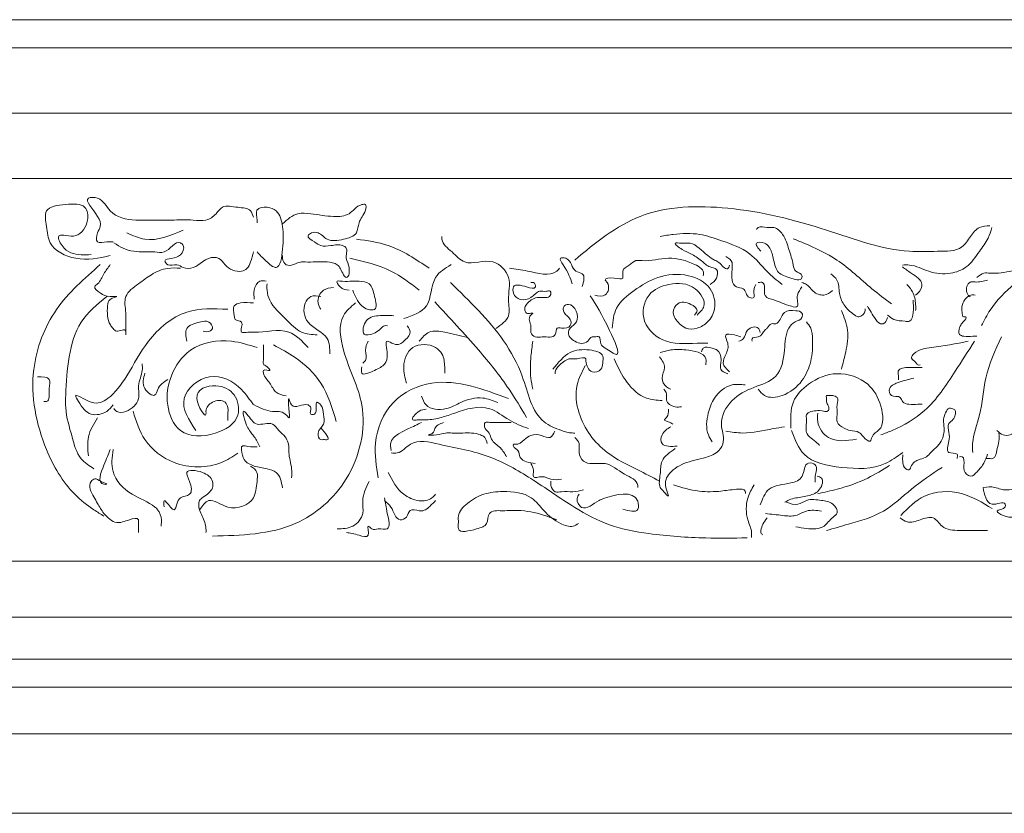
# Model space of a CAD drawing. Extents: x 0 to 286551, y -50 to 581131.
# Tile 187 of 207: x 273994 to 275049, y 560826 to 561675. Entities that reach past the tile are written whole.
import ezdxf

# ---------------------------------------------------------------- set-up
doc = ezdxf.new("R2010")
doc.units = 0
doc.header["$MEASUREMENT"] = 0
doc.layers.add('0.15 GRIJS', color=252, linetype='CONTINUOUS', lineweight=15)

msp = doc.modelspace()

# ---------------------------------------------------------------- linework, layer by layer
at = {"layer": '0.15 GRIJS'}
for points in [[(276301.5, 561675.2), (272336.5, 561675.2)], [(276316.5, 561645.2), (272336.5, 561645.2)], [(276326.5, 561575.2), (272336.5, 561575.2)], [(276476.5, 561505.2), (272336.5, 561505.2)], [(276396.9, 561095.6), (272336.5, 561095.6)], [(276396.9, 561035.6), (272336.5, 561035.6)], [(276429.2, 560990.8), (272336.5, 560990.8)], [(276446.5, 560960.7), (272336.5, 560960.7)], [(276446.5, 560910.7), (272336.5, 560910.7)], [(276456.5, 560825.7), (272336.5, 560825.7)]]:
    msp.add_lwpolyline(points, dxfattribs=at)
for points, knots in [([(274091.5, 561422.7), (274079.4, 561420.1), (274056.9, 561415.2), (274025.2, 561430.7), (274023.8, 561452.9), (274019.2, 561475), (274043.6, 561477.3), (274065.5, 561479.4), (274069.4, 561457.7), (274057.9, 561442.5), (274045.7, 561443.7), (274033.4, 561445.9), (274041.7, 561426.3), (274056.3, 561423.3), (274067.4, 561423.6), (274071, 561423.7)], [0, 0, 0, 0, 37.185044, 69.136825, 87.117892, 103.695293, 125.288591, 145.98239, 159.944672, 180.816534, 191.547256, 198.376106, 209.494738, 232.18322, 242.913941, 242.913941, 242.913941, 242.913941]), ([(274244.7, 561463.7), (274243.9, 561466.2), (274241.8, 561473.7), (274227, 561473.7), (274212.3, 561477.9), (274204.4, 561466.2), (274194, 561459), (274176.8, 561461.6), (274157.9, 561460.4), (274137.2, 561461), (274115.4, 561459.9), (274090.9, 561465), (274083.3, 561485.2), (274059.9, 561485.5), (274077.8, 561467.7), (274082.4, 561454.8), (274077, 561447.1), (274075.4, 561434.4), (274087, 561437.8), (274092.3, 561437.5), (274094.4, 561437.3)], [0, 0, 0, 0, 7.426924, 21.630443, 38.214259, 47.869753, 60.587604, 74.245017, 97.657394, 118.143657, 135.70294, 164.706245, 184.016688, 193.771942, 215.578491, 226.697048, 234.123972, 243.875487, 253.630741, 260.459303, 260.459303, 260.459303, 260.459303]), ([(274248.6, 561426.6), (274251.5, 561423.5), (274257.2, 561417.6), (274273, 561403.7), (274276.6, 561433.9), (274277.3, 561450.6), (274272.3, 561470.6), (274259.7, 561475.4), (274245.5, 561473.5), (274248.7, 561463.2), (274248.6, 561458.8), (274248.6, 561457.8)], [0, 0, 0, 0, 13.793369, 26.511116, 47.174944, 71.553636, 89.482479, 99.988667, 111.111012, 121.837737, 124.763172, 124.763172, 124.763172, 124.763172]), ([(274275.9, 561456.8), (274281.1, 561461.4), (274289.8, 561469.2), (274310.1, 561467.3), (274327.3, 561463.9), (274348.7, 561465.1), (274355.2, 561476.8), (274366.2, 561478.2), (274364, 561466.7), (274356.8, 561460.3), (274356.6, 561444.1), (274340.3, 561439.8), (274324.4, 561436.8), (274315.9, 561447.7), (274307.8, 561448), (274300.1, 561443.1), (274310.4, 561437.4), (274317.1, 561432.1), (274328.5, 561433.3), (274337.7, 561435.4), (274345.7, 561430.5), (274344.1, 561424.6), (274343.9, 561417.7), (274347.6, 561412.2), (274346.9, 561406.4), (274347.6, 561402.7), (274344.3, 561397.5), (274339, 561405.4), (274336.5, 561414.2), (274318.9, 561416.9), (274306.7, 561415.4), (274292.1, 561416.4), (274281.1, 561408), (274275.6, 561418.2), (274275.8, 561421.7), (274275.9, 561422.7)], [0, 0, 0, 0, 19.750479, 33.407891, 57.970855, 74.810722, 91.592169, 95.494328, 101.345198, 116.610016, 127.728573, 142.99685, 160.556421, 172.462736, 179.291298, 184.168287, 193.823781, 201.687799, 212.41852, 225.100464, 229.977222, 236.803303, 240.703948, 250.884998, 254.785643, 257.711078, 262.587453, 266.725328, 279.441131, 290.563476, 313.975854, 317.878012, 334.718163, 342.580561, 345.505997, 345.505997, 345.505997, 345.505997]), ([(275033.3, 561454.7), (275029.3, 561454.5), (275020.7, 561454.1), (275012, 561443), (275002.1, 561426.8), (274975.1, 561427.7), (274927.1, 561425.2), (274852.6, 561454), (274759, 561477.3), (274657.8, 561475.2), (274610.9, 561436.3), (274588.7, 561417.9)], [0, 0, 0, 0, 11.542918, 24.779048, 39.501429, 65.995542, 96.08537, 187.875314, 296.082834, 390.097909, 474.469119, 474.469119, 474.469119, 474.469119]), ([(274109.1, 561447.1), (274115.5, 561444.2), (274135.2, 561435.3), (274155.7, 561444.1), (274169.5, 561450)], [0, 0, 0, 0, 20.670153, 62.786571, 62.786571, 62.786571, 62.786571]), ([(274810.7, 561391.9), (274805.1, 561396.3), (274792.8, 561406.4), (274775.8, 561428.3), (274748.5, 561437.7), (274721.5, 561447.2), (274698.8, 561446.2), (274684.9, 561444.1), (274680.3, 561443.3)], [0, 0, 0, 0, 21.320193, 47.792728, 80.995352, 105.334344, 133.41826, 147.602672, 147.602672, 147.602672, 147.602672]), ([(274787.9, 561427.3), (274784.9, 561430.8), (274779.3, 561437.5), (274792.1, 561437.1), (274798.4, 561430.5), (274801.7, 561419.6), (274804.1, 561404.3), (274816.5, 561399.6), (274832, 561394.5), (274832.3, 561403.7), (274824, 561404.5), (274822.3, 561416.4), (274817.9, 561429.2), (274813.7, 561444.1), (274803.6, 561454), (274794.1, 561451.8), (274786.6, 561454.7), (274783.9, 561451.4), (274783.2, 561450.7)], [0, 0, 0, 0, 9.869615, 18.562187, 24.725838, 37.635508, 52.431838, 66.199015, 80.240973, 82.246208, 90.407222, 97.606632, 114.9598, 132.339304, 144.242585, 151.597883, 160.959092, 163.795264, 163.795264, 163.795264, 163.795264]), ([(275035.3, 561452.7), (275034.2, 561448.8), (275031.4, 561439.4), (275020.7, 561426.2), (275010.4, 561409.6), (274989.5, 561402), (274967.9, 561404.2), (274952, 561413.2), (274942.2, 561412.7), (274939.7, 561412.6)], [0, 0, 0, 0, 12.05017, 28.922028, 50.748424, 68.751949, 92.240849, 114.020242, 121.37554, 121.37554, 121.37554, 121.37554]), ([(274095.4, 561436.4), (274098.6, 561434.2), (274108.3, 561427.6), (274122, 561426.6), (274133.4, 561426.6), (274140.2, 561426.9), (274152.8, 561423.8), (274162.1, 561441.1), (274171.8, 561432), (274167, 561421.8), (274159, 561420), (274147.7, 561418.4), (274154.3, 561410.2), (274162.3, 561414.9), (274170.2, 561408.5), (274181, 561409), (274189.1, 561415.3), (274197.2, 561420.8), (274208.4, 561421.6), (274215.5, 561409.7), (274228.1, 561403.7), (274238.8, 561408.7), (274242.4, 561416.9), (274243.8, 561423), (274244.7, 561426.6)], [0, 0, 0, 0, 11.375309, 35.110682, 39.012841, 45.841403, 55.596657, 75.682238, 79.820113, 90.001267, 100.507455, 107.936544, 112.81292, 122.568173, 129.996998, 140.727719, 152.103028, 159.967295, 170.698017, 180.35317, 199.192859, 205.736321, 213.599031, 224.717588, 224.717588, 224.717588, 224.717588]), ([(274432.9, 561409.1), (274418.8, 561418.6), (274394.9, 561434.8), (274366.5, 561438.7), (274354.9, 561440.3)], [0, 0, 0, 0, 50.213655, 85.032385, 85.032385, 85.032385, 85.032385]), ([(274504.1, 561344.7), (274510.1, 561348.7), (274521, 561356.2), (274515.9, 561377.9), (274522.5, 561399.4), (274500.3, 561423), (274472.9, 561409.5), (274458.1, 561427), (274446.2, 561435.3), (274446.5, 561442.2), (274446.6, 561443.2)], [0, 0, 0, 0, 19.310581, 35.887982, 60.266673, 83.715195, 113.956422, 131.322578, 148.687041, 151.612476, 151.612476, 151.612476, 151.612476]), ([(274733.8, 561391.9), (274736.3, 561393.7), (274741.5, 561397.3), (274742.7, 561409.1), (274731.6, 561410.1), (274724.4, 561418), (274713.6, 561424.8), (274705, 561427.8), (274692.1, 561437.4), (274704.8, 561435.4), (274716.6, 561437.9), (274727.1, 561424.7), (274737.3, 561418.4), (274743.9, 561415.4), (274746.7, 561410.9), (274753, 561407), (274754, 561410.8), (274754.5, 561412.6)], [0, 0, 0, 0, 9.454476, 18.811981, 26.013381, 37.515899, 51.05363, 61.51921, 71.457826, 78.144486, 87.505984, 110.51102, 119.228414, 124.618628, 131.236795, 136.328982, 140.813127, 140.813127, 140.813127, 140.813127]), ([(274822.7, 561440.7), (274838.9, 561434.1), (274870.3, 561421.4), (274900.8, 561391.3), (274920.7, 561376.4), (274927.7, 561371.1)], [0, 0, 0, 0, 52.031617, 100.482415, 126.692969, 126.692969, 126.692969, 126.692969]), ([(275129.1, 561431.9), (275116.6, 561427.1), (275091.4, 561417.5), (275059.6, 561393.6), (275035.8, 561370.5), (275027.1, 561353.4), (275024.1, 561347.7)], [0, 0, 0, 0, 40.12262, 80.381898, 118.698008, 137.851645, 137.851645, 137.851645, 137.851645]), ([(274422.2, 561385.6), (274412.5, 561393.2), (274390.5, 561410.2), (274363.2, 561416.4), (274348.1, 561419.8)], [0, 0, 0, 0, 36.522353, 82.494809, 82.494809, 82.494809, 82.494809]), ([(274586.1, 561392.5), (274584, 561398.6), (274581.2, 561406.7), (274570.6, 561420.9), (274585.7, 561420.2), (274584.9, 561405.6), (274600.8, 561403.9), (274598.4, 561395.2), (274596.8, 561389.5)], [0, 0, 0, 0, 22.682931, 30.109676, 35.962771, 53.327233, 60.756058, 74.408023, 74.408023, 74.408023, 74.408023]), ([(274610.1, 561380.5), (274614.3, 561379.5), (274623.6, 561377.3), (274626.8, 561391.3), (274618.8, 561398.4), (274631.4, 561399.5), (274642.3, 561395.6), (274638.2, 561407.9), (274647.1, 561412), (274653.2, 561418.3), (274668.5, 561415.9), (274688.9, 561422.9), (274711.3, 561416.6), (274723.2, 561410.1), (274727.1, 561405.7), (274726.7, 561402.9), (274726.4, 561401.2)], [0, 0, 0, 0, 11.367409, 24.885043, 28.22756, 37.801128, 47.162337, 54.514607, 63.96922, 72.686509, 79.37317, 107.584054, 136.452131, 145.16942, 148.511936, 153.190689, 153.190689, 153.190689, 153.190689]), ([(274782.6, 561391.9), (274781.3, 561389), (274779.5, 561384.8), (274782, 561376.8), (274771.9, 561377.4), (274772.1, 561389), (274760.5, 561387.7), (274755.8, 561397.6), (274757.3, 561405), (274757.1, 561411.2), (274758, 561417.2), (274753.5, 561420), (274750.5, 561421.9)], [0, 0, 0, 0, 9.570338, 14.249091, 18.929551, 30.430609, 38.054346, 46.770316, 58.133056, 60.806768, 65.48552, 74.939996, 74.939996, 74.939996, 74.939996]), ([(274080.8, 561413), (274063.7, 561398.2), (274029.2, 561368.3), (274001.5, 561295.3), (274015.8, 561223), (274044.7, 561172.7), (274070, 561152.9), (274081.1, 561146), (274084.7, 561143.8)], [0, 0, 0, 0, 66.900827, 135.726046, 222.618891, 279.166652, 305.519743, 318.237594, 318.237594, 318.237594, 318.237594]), ([(274091.5, 561413), (274089, 561409.8), (274083.9, 561403.3), (274080.9, 561394.3), (274072.3, 561388.6), (274082.7, 561381.3), (274087.9, 561378.2), (274102.5, 561379.4), (274089.4, 561376.7), (274088.3, 561367.9), (274088.1, 561358.6), (274090.2, 561349.8), (274094.4, 561344.8), (274099, 561339.3), (274109.2, 561346.8), (274108, 561335.9), (274108.2, 561343.1), (274107.9, 561349.2), (274108.8, 561362.6), (274104.6, 561380.7), (274121.6, 561392.1), (274135.4, 561403.1), (274151.1, 561410.1), (274162, 561409.4), (274166.6, 561409.1)], [0, 0, 0, 0, 11.904676, 24.620325, 28.758403, 37.750293, 49.167906, 55.996756, 63.425845, 70.85277, 81.579301, 91.760454, 96.636985, 101.513973, 111.269227, 115.169677, 118.095112, 124.920998, 138.573159, 156.125769, 175.436213, 192.21766, 211.057279, 224.714691, 224.714691, 224.714691, 224.714691]), ([(274456.3, 561413), (274449.9, 561409.1), (274433.8, 561399.5), (274436.3, 561365.5), (274415.4, 561358.6), (274405.6, 561355.4)], [0, 0, 0, 0, 21.480203, 53.244827, 81.194017, 81.194017, 81.194017, 81.194017]), ([(274518.8, 561409.1), (274525.1, 561408.3), (274541.3, 561406.4), (274563.4, 561399.2), (274571.5, 561408), (274572.4, 561409.1)], [0, 0, 0, 0, 19.72861, 50.945306, 55.083384, 55.083384, 55.083384, 55.083384]), ([(274939.7, 561410.6), (274942.7, 561408.4), (274949.9, 561403), (274962.6, 561395.6), (274959, 561384.8), (274955.5, 561381.9), (274953.7, 561380.5)], [0, 0, 0, 0, 11.502518, 28.054304, 35.032984, 41.650947, 41.650947, 41.650947, 41.650947]), ([(275063.6, 561408.6), (275061.4, 561407.9), (275051.6, 561404.8), (275039.4, 561402.9), (275025.9, 561404.8), (275021.8, 561401.2), (275019.4, 561399.2)], [0, 0, 0, 0, 6.980859, 30.536239, 37.2229, 45.940188, 45.940188, 45.940188, 45.940188]), ([(274245.6, 561375.9), (274245.3, 561379), (274244.7, 561385.9), (274249.4, 561396.8), (274255.9, 561395.8), (274258.3, 561395.4)], [0, 0, 0, 0, 9.751321, 21.124717, 27.953279, 27.953279, 27.953279, 27.953279]), ([(274351, 561385.6), (274353.6, 561379.5), (274357.2, 561370.8), (274366.7, 561364.7), (274378.5, 561363.8), (274373.7, 561380.2), (274371.5, 561393.5), (274353.8, 561396.5), (274344.7, 561394.3), (274332.2, 561396.1), (274338.6, 561386.5), (274343.9, 561386), (274347.1, 561385.6)], [0, 0, 0, 0, 19.234739, 27.098854, 33.927704, 47.579864, 62.433761, 73.556105, 94.04208, 96.968771, 103.510805, 114.016994, 114.016994, 114.016994, 114.016994]), ([(274605.4, 561379.8), (274611.4, 561370.1), (274621, 561354.4), (274641.4, 561309.6), (274623.2, 561322.7), (274615.4, 561327.5), (274616.8, 561337.2), (274610.7, 561335.4), (274605.9, 561336.3), (274602, 561327.2), (274588.6, 561329), (274580.3, 561338.2), (274584.3, 561346.8), (274596.1, 561352), (274587.9, 561373.4), (274575.8, 561368.9), (274576.5, 561359.6), (274584.9, 561356.6), (274585.1, 561345.4), (274576.6, 561344.4), (274568.2, 561346.4), (274569.5, 561333.2), (274555.7, 561336.9), (274546.7, 561334.3), (274540.4, 561340.2), (274543.5, 561348.9), (274537.1, 561356.4), (274545, 561361.4), (274540.5, 561361), (274536.7, 561359.9), (274534.3, 561366.1), (274538.5, 561373), (274546.3, 561378.7), (274554.1, 561377.8), (274558.9, 561377.8), (274563.4, 561378.6), (274563.6, 561385.8), (274557.1, 561383.7), (274549.6, 561386.2), (274542.6, 561376.4), (274530.6, 561374), (274522.4, 561380.7), (274522.2, 561393.4), (274534.7, 561390), (274548.4, 561385.8), (274545.6, 561394.6), (274542.8, 561394), (274541.8, 561393.9)], [0, 0, 0, 0, 42.78684, 69.229596, 82.996773, 89.61494, 97.236122, 101.91687, 104.591419, 111.209586, 125.251256, 136.752314, 141.843112, 151.297588, 171.932986, 177.025174, 183.709161, 193.647479, 200.331467, 210.066965, 214.747714, 221.726394, 236.020598, 243.375895, 249.993859, 256.677846, 268.709063, 271.545372, 273.551284, 278.232032, 283.32283, 288.41345, 301.951181, 309.306479, 311.312678, 316.404601, 321.083354, 325.095177, 332.450475, 343.952993, 355.495911, 365.434527, 372.118515, 386.160473, 395.521682, 400.612301, 403.28685, 403.28685, 403.28685, 403.28685]), ([(274717, 561359.1), (274718.3, 561360.7), (274721.9, 561365.1), (274711.4, 561372.4), (274698.8, 561374.4), (274691.8, 561360.2), (274699.4, 561350.7), (274708.4, 561343.5), (274720.5, 561344.2), (274732.6, 561351.4), (274741.1, 561367.3), (274735.7, 561391.1), (274708.8, 561404.5), (274677.7, 561401.9), (274652.9, 561386.3), (274631.2, 561369.3), (274629.5, 561352.6), (274628.8, 561345.1)], [0, 0, 0, 0, 5.389411, 14.843684, 28.901544, 39.36462, 53.129125, 61.290139, 73.325897, 86.512772, 102.359613, 124.254517, 151.544263, 184.369944, 213.398262, 239.870863, 261.765705, 261.765705, 261.765705, 261.765705]), ([(274832, 561389.2), (274830.1, 561386.3), (274826.6, 561381.4), (274827, 561374.4), (274828.6, 561366.6), (274814.2, 561369.7), (274806.5, 561374.8), (274788.4, 561377.8), (274794.3, 561395.1), (274787, 561394.1), (274785.2, 561393.9)], [0, 0, 0, 0, 9.869752, 17.222216, 21.900968, 28.587629, 48.467383, 58.932792, 73.22159, 77.902338, 77.902338, 77.902338, 77.902338]), ([(274899.6, 561365.8), (274899.6, 561365.1), (274899.9, 561361.3), (274894.2, 561355.3), (274884.8, 561361.2), (274876.6, 561369), (274871, 561382.6), (274872, 561396.1), (274865.4, 561401.2), (274862.8, 561403.2)], [0, 0, 0, 0, 2.005235, 11.459711, 16.551822, 32.624399, 45.534069, 59.823057, 69.277533, 69.277533, 69.277533, 69.277533]), ([(275030.8, 561396.5), (275026.4, 561395.3), (275020.6, 561393.7), (275013, 561395.2), (275007.5, 561390.7), (275007.6, 561382.4), (275011.4, 561379.1), (275012.1, 561378.5)], [0, 0, 0, 0, 13.52282, 18.203569, 21.546349, 33.577566, 36.413738, 36.413738, 36.413738, 36.413738]), ([(274312.9, 561337.9), (274307.1, 561338.2), (274293.9, 561339.1), (274278.8, 561356.3), (274263.1, 561369.3), (274259, 561384.2), (274259.2, 561390.2), (274259.3, 561392.5)], [0, 0, 0, 0, 16.839867, 38.320292, 65.295814, 76.414446, 83.240527, 83.240527, 83.240527, 83.240527]), ([(274316.8, 561365.2), (274315.6, 561367.4), (274311.8, 561373.9), (274317.7, 561387.2), (274326.7, 561388.2), (274330.5, 561388.6)], [0, 0, 0, 0, 7.427038, 22.280821, 33.403444, 33.403444, 33.403444, 33.403444]), ([(274455.6, 561393.9), (274465.8, 561384), (274496.2, 561354.5), (274533.6, 561307.2), (274543.7, 561247.8), (274571.7, 561236.3), (274583, 561232.7), (274587.8, 561232.8), (274588.7, 561232.8)], [0, 0, 0, 0, 42.544837, 126.90349, 181.018918, 201.949906, 213.627197, 216.302034, 216.302034, 216.302034, 216.302034]), ([(274719.7, 561359.1), (274722.9, 561362), (274731.7, 561370.1), (274716.9, 561393.3), (274690.8, 561394.1), (274663.9, 561382.8), (274658.3, 561349), (274688.2, 561325.4), (274714.1, 561329.2), (274728.9, 561329), (274731.1, 561329)], [0, 0, 0, 0, 11.902392, 32.82824, 61.298974, 85.526207, 113.986659, 145.691321, 183.190099, 189.87676, 189.87676, 189.87676, 189.87676]), ([(274864.8, 561385.2), (274861.8, 561383.1), (274855.4, 561378.5), (274843.5, 561383.2), (274838.7, 561391.6), (274833.7, 561393.3), (274832, 561393.9)], [0, 0, 0, 0, 10.465322, 22.519444, 32.919199, 38.01131, 38.01131, 38.01131, 38.01131]), ([(274944.4, 561391.9), (274946.9, 561388.9), (274952.6, 561382.2), (274953.8, 561371.6), (274953.8, 561365.3), (274953.7, 561363.8)], [0, 0, 0, 0, 11.501216, 25.790258, 30.46901, 30.46901, 30.46901, 30.46901]), ([(274087.6, 561378.8), (274077.4, 561370.5), (274056.8, 561353.7), (274046.2, 561313.6), (274043.9, 561282.8), (274043.1, 561253.6), (274050.1, 561231.2), (274056.5, 561205.6), (274068.9, 561197.7), (274073.9, 561194.5)], [0, 0, 0, 0, 38.621431, 77.78695, 118.928487, 132.580453, 164.523447, 189.878682, 207.244958, 207.244958, 207.244958, 207.244958]), ([(274326.6, 561317.4), (274326.5, 561323.4), (274326.1, 561339.2), (274300.7, 561346.6), (274296.8, 561368.7), (274306, 561380.8), (274313, 561379.5), (274316.8, 561378.8)], [0, 0, 0, 0, 16.833768, 43.810968, 64.497055, 73.488945, 84.219666, 84.219666, 84.219666, 84.219666]), ([(274438.9, 561373.1), (274454.7, 561356.2), (274482.7, 561326.3), (274515.9, 561285.1), (274531.1, 561259.6), (274537.2, 561249.5)], [0, 0, 0, 0, 69.567741, 122.922413, 158.35138, 158.35138, 158.35138, 158.35138]), ([(274951.1, 561375.1), (274951.3, 561371), (274951.8, 561363.7), (274949.5, 561351.4), (274939.6, 561352.9), (274931.2, 561352.8), (274925.8, 561357.3), (274923.7, 561359.1)], [0, 0, 0, 0, 13.367975, 23.549393, 28.230141, 40.431799, 48.592813, 48.592813, 48.592813, 48.592813]), ([(275017.4, 561380.5), (275015.8, 561380.6), (275010.8, 561381.2), (275005.9, 561375.3), (275002.7, 561368.4), (275003.3, 561363.2), (275003.8, 561356.4), (275009.2, 561357.8), (275005.8, 561352.4), (275002.8, 561350.1), (275000.2, 561345.4), (274999, 561338), (275007.1, 561335.6), (275013.2, 561336.5), (275017.9, 561336.4), (275019.4, 561336.4)], [0, 0, 0, 0, 4.680749, 14.619152, 19.709885, 27.062349, 32.153082, 34.158993, 39.249613, 42.086126, 47.475537, 54.827807, 59.919994, 69.281204, 73.961664, 73.961664, 73.961664, 73.961664]), ([(274217.3, 561365.2), (274202.3, 561365.9), (274169.5, 561367.5), (274131, 561334.4), (274112.2, 561297.2), (274093.3, 561270.8), (274073.1, 561260.6), (274050.6, 561278.2), (274060.2, 561261.7), (274068.4, 561250.2), (274086.7, 561253.4), (274092.4, 561260.3), (274094.4, 561262.8)], [0, 0, 0, 0, 43.996009, 95.49772, 139.329889, 171.173189, 189.160742, 207.094388, 213.636292, 232.946939, 249.78709, 259.44238, 259.44238, 259.44238, 259.44238]), ([(274353.9, 561372), (274349, 561367.8), (274334.4, 561355.1), (274341.2, 561310.7), (274370.4, 561259.5), (274352.8, 561181.1), (274287.3, 561124.8), (274231.6, 561123.2), (274200.8, 561122.4)], [0, 0, 0, 0, 18.633319, 55.688766, 117.36476, 198.073737, 270.651176, 360.467557, 360.467557, 360.467557, 360.467557]), ([(274303.2, 561324.2), (274296.9, 561331.1), (274281.7, 561347.7), (274254.7, 561339.6), (274239.4, 561341.3), (274228, 561338.4), (274236.4, 561353.7), (274224.4, 561352.6), (274224.3, 561360.8), (274221.3, 561369.6), (274233.6, 561373), (274240.3, 561372.4), (274244.7, 561372)], [0, 0, 0, 0, 26.353213, 63.423291, 70.251853, 77.080415, 87.806946, 95.236035, 99.256802, 109.983333, 117.412422, 131.069547, 131.069547, 131.069547, 131.069547]), ([(274696.3, 561216.1), (274690.4, 561212.1), (274680.3, 561205.3), (274681, 561189), (274677.8, 561175.8), (274684, 561170.5), (274690.9, 561162.2), (274684.3, 561176.9), (274687.6, 561190), (274706.8, 561202.2), (274726.2, 561205.2), (274742.9, 561211.5), (274750.3, 561226.1), (274742, 561245.1), (274755.5, 561270), (274779.5, 561282), (274808.6, 561290.7), (274814, 561320), (274814.1, 561341.5), (274823.7, 561352.5), (274832.6, 561354.2), (274832.8, 561362.8), (274823.3, 561364.2), (274812.9, 561364.1), (274809.3, 561355.1), (274805, 561348.6), (274798.1, 561351), (274795.6, 561345.7), (274790.6, 561341.6), (274788, 561334.3), (274777.9, 561335.6), (274778.4, 561332), (274778.6, 561331)], [0, 0, 0, 0, 19.387399, 33.566497, 47.602949, 53.76637, 60.384537, 67.363113, 83.52957, 104.125486, 128.464478, 144.314537, 154.777612, 173.600007, 201.426799, 228.716545, 255.031149, 284.623809, 308.481576, 317.936052, 326.653341, 331.332093, 338.533493, 350.73515, 359.45112, 366.069287, 370.749748, 377.367915, 380.204224, 390.604182, 397.585041, 400.258559, 400.258559, 400.258559, 400.258559]), ([(274874.2, 561363.8), (274877.1, 561357), (274883.1, 561342.8), (274879.5, 561320.8), (274875.8, 561307.1), (274874.2, 561301)], [0, 0, 0, 0, 21.772644, 45.252635, 64.544298, 64.544298, 64.544298, 64.544298]), ([(274923.7, 561356.4), (274922.6, 561353.4), (274921.1, 561349.5), (274913.7, 561349.6), (274909.7, 561356.5), (274905.4, 561362.8), (274903.1, 561366.9), (274902.3, 561368.5)], [0, 0, 0, 0, 8.159969, 10.834518, 20.288994, 29.004964, 34.394207, 34.394207, 34.394207, 34.394207]), ([(274173.4, 561331), (274172.4, 561336.2), (274170.3, 561347), (274185.5, 561351.1), (274196.5, 561353.9), (274202.7, 561345.5), (274197.1, 561340.5), (274193.3, 561341.3), (274191, 561341.8)], [0, 0, 0, 0, 13.651966, 28.920243, 38.675496, 46.538064, 50.675939, 57.504789, 57.504789, 57.504789, 57.504789]), ([(274394.9, 561358.3), (274389.4, 561358.6), (274378.9, 561359.1), (274363, 561355.7), (274360.5, 561337.2), (274372.1, 561338.2), (274378.8, 561341.7), (274384.3, 561348), (274387, 561347.7), (274388.1, 561347.6)], [0, 0, 0, 0, 16.584103, 31.852123, 45.504089, 48.430492, 63.698682, 68.575671, 71.502074, 71.502074, 71.502074, 71.502074]), ([(274360.7, 561303.7), (274360.3, 561301), (274359.1, 561292.6), (274375.3, 561300.3), (274385.9, 561305.2), (274389.6, 561316.9), (274384.3, 561335), (274394.8, 561327.2), (274401.4, 561327.2), (274407.3, 561332.6), (274414.8, 561339.3), (274411, 561345.3), (274409.5, 561347.6)], [0, 0, 0, 0, 6.82608, 20.793295, 33.511146, 44.629703, 58.281669, 65.710758, 72.53932, 77.416308, 89.320984, 96.74773, 96.74773, 96.74773, 96.74773]), ([(274422.2, 561331), (274425.5, 561335), (274432.5, 561343.6), (274453, 561340.5), (274466, 561337), (274473.9, 561334.9)], [0, 0, 0, 0, 14.49967, 31.083773, 56.16392, 56.16392, 56.16392, 56.16392]), ([(274787.2, 561340.4), (274786.8, 561342.2), (274785.4, 561348.1), (274771.2, 561344.9), (274771.5, 561333.9), (274766.3, 561331.8), (274764.5, 561331)], [0, 0, 0, 0, 5.090798, 16.633716, 27.096662, 32.487126, 32.487126, 32.487126, 32.487126]), ([(274785.2, 561279.6), (274787.3, 561277), (274793.4, 561269.4), (274814.7, 561272), (274832.8, 561286.6), (274842.9, 561309.7), (274843.8, 561329), (274842.9, 561344.3), (274838.5, 561349.6), (274836.7, 561351.8)], [0, 0, 0, 0, 9.454476, 28.176895, 54.919712, 77.65666, 101.136651, 113.33394, 121.493744, 121.493744, 121.493744, 121.493744]), ([(274248.6, 561324.2), (274239.6, 561327.1), (274216.5, 561334.5), (274177.1, 561327.9), (274154.7, 561295.5), (274149.9, 561263.4), (274164.3, 561228.1), (274202.5, 561228.6), (274232.5, 561246.6), (274226.7, 561276.1), (274205.5, 561286.7), (274174, 561277.7), (274194.8, 561246.3), (274193.4, 561259.5), (274200.1, 561267.5), (274214, 561269), (274218, 561259.7), (274217.2, 561253), (274217.3, 561248.5), (274217.3, 561246.2)], [0, 0, 0, 0, 28.154561, 73.123204, 107.25809, 138.705705, 169.235039, 206.420083, 237.647341, 259.452594, 281.264332, 305.882549, 325.117289, 328.042724, 339.9474, 353.604812, 360.146846, 366.972926, 373.799006, 373.799006, 373.799006, 373.799006]), ([(274367.6, 561331), (274366.1, 561327.9), (274363.1, 561321.5), (274367, 561311.8), (274362.9, 561308.5), (274361.7, 561307.6)], [0, 0, 0, 0, 10.180967, 20.907692, 25.045771, 25.045771, 25.045771, 25.045771]), ([(274543.9, 561331), (274543.1, 561325.7), (274541.3, 561312.7), (274540.8, 561295.2), (274543.1, 561283.6), (274543.9, 561279.6)], [0, 0, 0, 0, 16.166614, 39.56057, 51.758051, 51.758051, 51.758051, 51.758051]), ([(274766.5, 561335.7), (274764.5, 561336.4), (274759.8, 561338), (274747.1, 561340.1), (274754.7, 561327.1), (274751.1, 561318), (274745.5, 561306.7), (274751.3, 561301.2), (274754.5, 561298.3)], [0, 0, 0, 0, 6.980859, 16.342356, 25.260172, 37.457508, 47.189915, 58.690972, 58.690972, 58.690972, 58.690972]), ([(275016.8, 561331), (275009.9, 561320.4), (274993.4, 561294.8), (274969, 561257), (274937.3, 561238.5), (274920.5, 561232.3), (274916.5, 561230.8)], [0, 0, 0, 0, 38.196937, 91.551432, 132.373714, 145.287161, 145.287161, 145.287161, 145.287161]), ([(275010.1, 561331), (274997, 561328.4), (274977.3, 561324.6), (274955.7, 561322.9), (274947.2, 561312.1), (274953.9, 561309.8), (274955.4, 561305.1), (274957.6, 561305.4), (274958.6, 561305.6)], [0, 0, 0, 0, 40.013248, 59.893003, 65.282557, 71.900724, 75.243085, 77.917634, 77.917634, 77.917634, 77.917634]), ([(275045.5, 561335.7), (275038.9, 561321.3), (275026.6, 561294.6), (275024.8, 561254.5), (275014.2, 561228.9), (275014.7, 561215.2), (275014.8, 561212)], [0, 0, 0, 0, 47.175433, 87.173951, 118.788105, 128.14561, 128.14561, 128.14561, 128.14561]), ([(274279.8, 561272.5), (274275.8, 561273.3), (274267.7, 561274.9), (274262.7, 561287.3), (274256, 561292.7), (274254.4, 561302.1), (274265.1, 561297.5), (274259.3, 561304.6), (274254.6, 561305.8), (274256.2, 561314.4), (274255.3, 561320.6), (274255.4, 561326.2), (274255.4, 561327.1)], [0, 0, 0, 0, 11.41768, 23.322356, 36.038159, 38.963594, 45.792444, 50.668975, 55.545963, 59.446414, 73.09838, 76.023815, 76.023815, 76.023815, 76.023815]), ([(274333.4, 561245.2), (274329.1, 561259.6), (274321, 561286.4), (274293.4, 561312.6), (274274.1, 561322.9), (274266.1, 561327.1)], [0, 0, 0, 0, 44.186247, 82.807541, 109.909489, 109.909489, 109.909489, 109.909489]), ([(274408.5, 561286.2), (274407, 561291.9), (274403.4, 561304.9), (274412.5, 561329), (274436.6, 561328.4), (274448.5, 561316.8), (274449.6, 561306), (274449.6, 561299.2), (274449.5, 561296.9)], [0, 0, 0, 0, 17.794887, 40.477642, 64.865775, 74.520928, 88.48308, 95.30916, 95.30916, 95.30916, 95.30916]), ([(274565.3, 561301), (274571, 561308.1), (274581.3, 561321.1), (274601.8, 561323.1), (274620.3, 561318.6), (274618.7, 561307.7), (274617.8, 561299.4), (274607.5, 561296.2), (274602.3, 561303), (274600.3, 561307.9), (274601.4, 561315.2), (274591.2, 561311.2), (274582.2, 561313.6), (274573.5, 561307), (274567.7, 561300.6), (274567.9, 561297), (274567.9, 561296.3)], [0, 0, 0, 0, 26.004237, 46.904556, 62.456156, 69.80862, 76.787196, 86.522695, 93.140862, 100.119355, 102.793067, 112.154276, 119.509574, 132.696299, 141.412105, 143.417341, 143.417341, 143.417341, 143.417341]), ([(274680.3, 561319), (274684.1, 561320.1), (274693.2, 561322.6), (274708.9, 561322), (274730.5, 561318.6), (274729.3, 561308), (274729.1, 561305.6)], [0, 0, 0, 0, 11.677572, 27.725441, 51.079358, 57.76354, 57.76354, 57.76354, 57.76354]), ([(274724.4, 561319.7), (274724.9, 561321.2), (274726.5, 561326), (274735.9, 561324), (274745.4, 561320), (274745.7, 561309.6), (274743.7, 561299.6), (274749.3, 561297.5), (274752.5, 561296.3)], [0, 0, 0, 0, 4.484145, 13.845642, 22.222995, 34.420331, 41.104318, 49.821607, 49.821607, 49.821607, 49.821607]), ([(274630.8, 561312.3), (274634.8, 561303.6), (274642.6, 561286.8), (274661.8, 561269), (274676.5, 561267.9), (274682.3, 561267.5)], [0, 0, 0, 0, 29.022498, 55.647649, 72.576628, 72.576628, 72.576628, 72.576628]), ([(274679.6, 561314.3), (274682.3, 561310.6), (274687.6, 561303.4), (274680, 561292.1), (274685.2, 561282.6), (274690, 561280.3), (274691.6, 561279.6)], [0, 0, 0, 0, 12.558972, 24.232236, 34.695182, 40.085742, 40.085742, 40.085742, 40.085742]), ([(274095.4, 561258.9), (274096.3, 561257.8), (274099.4, 561254.1), (274112, 561255.7), (274124.4, 561267.2), (274119.9, 561284.7), (274126.2, 561296.4), (274125.8, 561304.4), (274125.6, 561306.7)], [0, 0, 0, 0, 4.138078, 13.893332, 33.203775, 46.855935, 63.88641, 70.71249, 70.71249, 70.71249, 70.71249]), ([(274600, 561305), (274596.5, 561298.2), (274588.3, 561282.4), (274592.2, 561245.9), (274617.7, 561211.8), (274652.9, 561195.2), (274671.8, 561185.4), (274679.6, 561181.3)], [0, 0, 0, 0, 22.469922, 52.614874, 104.369865, 142.102749, 168.417353, 168.417353, 168.417353, 168.417353]), ([(274960.6, 561302.9), (274956.5, 561303), (274948.6, 561303.2), (274934, 561302.4), (274935.4, 561294.1), (274935.3, 561291.1), (274935.2, 561289.6)], [0, 0, 0, 0, 13.373321, 26.059877, 30.738824, 35.417577, 35.417577, 35.417577, 35.417577]), ([(274013.5, 561293), (274019, 561292.9), (274028.7, 561292.8), (274024.9, 561279.3), (274027.4, 561266.1), (274021.3, 561266.6), (274020.3, 561266.7)], [0, 0, 0, 0, 13.014707, 22.766028, 36.728309, 39.655001, 39.655001, 39.655001, 39.655001]), ([(274128.6, 561296.9), (274126.9, 561291.4), (274123.9, 561281.8), (274139.5, 561269.3), (274142.6, 561283.3), (274148.7, 561287.3), (274153, 561290.1)], [0, 0, 0, 0, 16.577401, 29.295253, 35.837286, 51.009855, 51.009855, 51.009855, 51.009855]), ([(274244.7, 561262.8), (274240.8, 561268.5), (274230.3, 561284.4), (274198.1, 561301.7), (274160.5, 561269.9), (274175.6, 561247), (274183.2, 561235.5)], [0, 0, 0, 0, 20.871862, 57.643415, 93.61316, 130.023178, 130.023178, 130.023178, 130.023178]), ([(274820.2, 561238.1), (274819.8, 561247.9), (274819, 561266.3), (274840.1, 561288.3), (274869.7, 561300.6), (274903.5, 561289), (274917.9, 561263.9), (274920.6, 561237.4), (274907, 561231.6), (274905.5, 561221), (274897.5, 561228.5), (274893.1, 561234.9), (274884.1, 561234.7), (274876.4, 561238.2), (274868.2, 561243.4), (274870.4, 561253.8), (274868.6, 561261.6), (274871.7, 561271.1), (274864.8, 561273.4), (274861.6, 561272.5), (274857.7, 561273.4), (274858.7, 561269.6), (274857.5, 561266), (274860.7, 561262), (274861.3, 561253.9), (274853.2, 561257), (274845.6, 561256.7), (274835.6, 561255.5), (274837.7, 561244.1), (274833.6, 561231.6), (274845.6, 561225), (274850.1, 561220.3), (274850.9, 561219.4)], [0, 0, 0, 0, 28.199826, 52.853432, 85.643598, 120.322356, 147.607203, 173.08548, 183.485438, 188.576058, 197.293347, 203.911514, 213.485082, 220.686482, 230.625098, 237.977562, 249.340302, 256.692766, 261.784954, 266.465414, 268.471326, 270.476561, 275.155508, 280.246128, 284.92488, 294.286089, 296.292289, 309.205468, 313.884415, 327.920867, 343.993306, 347.775164, 347.775164, 347.775164, 347.775164]), ([(274951.9, 561291.6), (274946.3, 561290.2), (274938.9, 561288.4), (274930, 561284.9), (274924.3, 561280.7), (274926.7, 561269.9), (274937.7, 561273.7), (274939.3, 561264.7), (274947.6, 561263), (274954.3, 561263.6), (274959, 561263.5), (274960.6, 561263.5)], [0, 0, 0, 0, 17.359204, 22.451127, 29.069431, 36.690501, 46.264069, 51.65348, 58.854808, 68.216017, 72.896766, 72.896766, 72.896766, 72.896766]), ([(274378.3, 561184.8), (274376.3, 561197.1), (274371.6, 561225.3), (274390, 561269.5), (274434, 561290.2), (274478.1, 561284.7), (274504.3, 561274.7), (274517.8, 561269.6)], [0, 0, 0, 0, 37.170822, 85.194236, 130.998723, 172.074978, 215.261575, 215.261575, 215.261575, 215.261575]), ([(274684.3, 561279.6), (274685.4, 561278.1), (274688, 561274.7), (274685.1, 561266), (274694.7, 561260), (274700.8, 561260.6), (274703, 561260.9)], [0, 0, 0, 0, 5.389243, 12.07323, 23.976632, 30.663292, 30.663292, 30.663292, 30.663292]), ([(274771.2, 561284.2), (274766.4, 561284.7), (274753.7, 561286.1), (274737.8, 561272.5), (274730.5, 561252.7), (274728.6, 561234.9), (274734.3, 561225.8), (274735.8, 561223.4)], [0, 0, 0, 0, 14.041958, 37.441764, 54.821268, 78.215224, 86.591128, 86.591128, 86.591128, 86.591128]), ([(274245.6, 561262.8), (274252, 561259.6), (274262.5, 561254.2), (274276.6, 561257), (274284.6, 561245.7), (274282.3, 561259.2), (274281.9, 561274.8), (274286, 561255.1), (274299.3, 561266.6), (274307.8, 561259.6), (274303.6, 561252.4), (274315.1, 561252.3), (274309.1, 561269.6), (274319.4, 561261.2), (274319.4, 561253.1), (274322.1, 561241.2), (274311.9, 561235.2), (274315.1, 561225), (274320, 561225.9), (274328.5, 561224.7), (274322, 561232.4), (274316.8, 561238.4)], [0, 0, 0, 0, 20.670153, 34.637368, 40.154784, 49.906299, 60.63283, 68.059689, 85.618972, 89.757051, 96.583131, 100.48529, 113.495628, 118.372617, 128.55377, 139.280301, 150.653549, 158.080408, 161.006811, 164.90897, 179.307908, 179.307908, 179.307908, 179.307908]), ([(274506.4, 561265.5), (274501.1, 561267.6), (274488.3, 561272.6), (274468.2, 561267.2), (274450.9, 561256.6), (274429.8, 561258.1), (274426, 561268.8), (274424.8, 561272.2)], [0, 0, 0, 0, 16.716006, 40.582278, 57.966536, 79.736387, 90.199333, 90.199333, 90.199333, 90.199333]), ([(275068.3, 561277.5), (275068.7, 561270.5), (275069.6, 561258.6), (275064.7, 561242.9), (275058.3, 561229.9), (275046.8, 561230), (275042.9, 561233.5), (275040.8, 561235.4)], [0, 0, 0, 0, 20.720439, 35.319036, 50.56313, 57.918427, 66.079441, 66.079441, 66.079441, 66.079441]), ([(274251.5, 561217.9), (274249.6, 561221.8), (274246, 561229.4), (274237.6, 561237.1), (274230.8, 561260.8), (274240.9, 561249.8), (274246.9, 561238), (274264.6, 561246.4), (274271.6, 561234.8), (274280.8, 561228.5), (274282.9, 561218.7), (274282.5, 561207.1), (274286.2, 561197.2), (274285.8, 561188), (274285.6, 561184.8)], [0, 0, 0, 0, 12.219849, 24.124366, 42.105495, 46.243573, 61.416142, 77.999958, 87.655451, 97.310604, 111.509489, 114.434924, 132.229858, 141.981179, 141.981179, 141.981179, 141.981179]), ([(274539.2, 561237.5), (274532.1, 561240.2), (274517.6, 561245.7), (274494.9, 561265.2), (274467.1, 561256.8), (274445.7, 561248.9), (274433.7, 561246.7), (274424.8, 561246.8), (274420.5, 561247), (274411.3, 561245.6), (274421.3, 561257.5), (274427.2, 561258), (274429.5, 561258.2)], [0, 0, 0, 0, 22.742616, 46.709797, 84.446094, 99.247017, 116.175996, 120.856457, 125.537205, 130.217954, 141.71917, 149.342907, 149.342907, 149.342907, 149.342907]), ([(274689, 561258.2), (274689.1, 561255.2), (274689.3, 561251.1), (274683.3, 561246.2), (274689.9, 561244.9), (274692.3, 561243.1), (274693.6, 561242.1)], [0, 0, 0, 0, 8.917815, 12.260332, 16.745555, 22.135865, 22.135865, 22.135865, 22.135865]), ([(274939.9, 561209.4), (274939.8, 561207.1), (274939.7, 561202.6), (274940.4, 561196.3), (274947.4, 561191.4), (274949, 561199.1), (274953.3, 561202.7), (274959.2, 561205.1), (274965.6, 561206.6), (274970.4, 561213.2), (274977.5, 561217.9), (274982, 561225.4), (274984.5, 561232.8), (274984, 561240.8), (274983.1, 561249), (274986, 561254.9), (274988.6, 561259.8), (274993.1, 561259.3), (274997, 561256.8), (274996.1, 561251.8), (274994.4, 561246.7), (274987.2, 561242.9), (274989.8, 561232.9), (274990.2, 561224.1), (274984.7, 561209.3), (274999.4, 561212.5), (274998.4, 561207.2), (274998.1, 561205.4)], [0, 0, 0, 0, 6.683988, 13.662481, 19.052945, 24.442188, 31.060355, 36.152278, 43.353678, 49.971844, 59.910461, 68.626431, 75.604924, 82.957388, 92.314893, 99.514122, 102.856639, 107.537387, 110.880168, 115.55892, 120.649718, 127.267885, 136.625584, 145.983089, 158.014306, 166.935448, 171.6142, 171.6142, 171.6142, 171.6142]), ([(274077.8, 561249.1), (274073.7, 561242.5), (274065.9, 561229.9), (274067.4, 561215.2), (274068.1, 561208.2)], [0, 0, 0, 0, 22.682755, 43.160801, 43.160801, 43.160801, 43.160801]), ([(274115.9, 561256), (274119.2, 561245.3), (274126.6, 561221.9), (274161.4, 561195.2), (274202.3, 561194.8), (274222.4, 561207.5), (274228.1, 561211.1)], [0, 0, 0, 0, 32.781799, 72.389913, 123.117115, 143.202697, 143.202697, 143.202697, 143.202697]), ([(274890.4, 561226.1), (274879.6, 561224.5), (274861.5, 561221.8), (274847.9, 561241.1), (274848.7, 561251), (274848.9, 561254.2)], [0, 0, 0, 0, 30.15657, 50.366494, 59.723999, 59.723999, 59.723999, 59.723999]), ([(274392.1, 561214.1), (274391.6, 561217.3), (274390.5, 561225.2), (274400.7, 561232.9), (274412.3, 561238.1), (274420.1, 561241.9), (274424.8, 561244.1)], [0, 0, 0, 0, 9.357699, 22.59417, 33.059492, 48.611092, 48.611092, 48.611092, 48.611092]), ([(274448.2, 561244.1), (274444.2, 561242.5), (274438.4, 561240.3), (274438.2, 561232.1), (274428, 561230.2), (274443.2, 561230.3), (274449, 561233.3), (274457.5, 561232.7), (274463.6, 561232.8), (274470.5, 561232.7), (274478.5, 561233.2), (274486.3, 561231.5), (274493.5, 561228.3), (274494.5, 561223.9), (274495, 561221.4)], [0, 0, 0, 0, 11.502753, 16.593372, 21.685295, 30.377867, 39.951435, 47.306733, 53.993393, 58.673854, 68.035063, 77.608913, 82.999223, 90.19856, 90.19856, 90.19856, 90.19856]), ([(274520.5, 561244.1), (274518.2, 561244.1), (274513.8, 561244.1), (274506.1, 561244.3), (274499.8, 561243.5), (274491.3, 561245.5), (274492.1, 561236.5), (274498.1, 561233.2), (274499.3, 561223.4), (274509.6, 561217.9), (274513.8, 561210.7), (274515.8, 561207.4)], [0, 0, 0, 0, 6.68666, 13.373321, 22.73453, 27.415279, 34.099266, 40.262687, 47.462097, 60.698227, 72.199443, 72.199443, 72.199443, 72.199443]), ([(274691.6, 561239.5), (274687.9, 561237.2), (274681.4, 561233.3), (274680.1, 561220.5), (274690, 561218.2), (274695.3, 561218.5), (274698.3, 561218.7)], [0, 0, 0, 0, 12.772425, 22.130124, 29.331452, 38.692661, 38.692661, 38.692661, 38.692661]), ([(274750.5, 561234.8), (274756.5, 561233.8), (274773.5, 561231.1), (274794.4, 561236.5), (274809.3, 561238.8), (274813.3, 561239.5)], [0, 0, 0, 0, 18.165065, 51.261819, 63.46376, 63.46376, 63.46376, 63.46376]), ([(274392.1, 561211.4), (274394.4, 561211.2), (274402.5, 561210.4), (274415.3, 561227.6), (274453.1, 561218), (274496.1, 561211), (274544.2, 561183.6), (274584, 561154.9), (274625.8, 561132.2), (274674.1, 561123.4), (274723.4, 561119.9), (274758.5, 561120.3), (274773.2, 561120.5)], [0, 0, 0, 0, 6.68666, 23.560993, 54.319458, 109.457543, 159.998171, 215.999737, 257.861198, 301.013859, 362.041781, 406.173278, 406.173278, 406.173278, 406.173278]), ([(274546.5, 561200), (274543.4, 561200.5), (274537.7, 561201.3), (274529.1, 561205.7), (274529.5, 561214.9), (274523.2, 561216.5), (274522.6, 561221.3), (274528.8, 561219.6), (274533.9, 561225.4), (274542.4, 561231.4), (274552.4, 561231.3), (274563.1, 561225.5), (274566, 561231.9), (274567.3, 561234.8)], [0, 0, 0, 0, 9.573568, 17.734694, 25.558317, 32.176621, 34.181856, 36.187768, 46.653348, 55.370637, 66.737758, 76.311326, 84.471295, 84.471295, 84.471295, 84.471295]), ([(274588.7, 561228.1), (274590.7, 561226), (274595, 561221.5), (274592, 561211.7), (274596.9, 561201.4), (274608.9, 561199.3), (274625.3, 561202.2), (274638.8, 561188.6), (274656.5, 561182.3), (274656.2, 561175.3), (274656.2, 561174.6)], [0, 0, 0, 0, 8.159804, 17.517309, 27.980384, 37.715936, 51.757894, 75.39658, 93.887623, 95.892858, 95.892858, 95.892858, 95.892858]), ([(274820.9, 561235.4), (274824.4, 561226), (274833.1, 561202.4), (274876.4, 561194.6), (274914.9, 561193.5), (274933.8, 561207.5), (274939.9, 561212)], [0, 0, 0, 0, 28.704784, 71.209022, 118.186855, 140.441723, 140.441723, 140.441723, 140.441723]), ([(275042.9, 561232.8), (275043, 561229.8), (275043.3, 561223.6), (275040.6, 561215.3), (275039.1, 561204.7), (275033.7, 561205.4), (275031.3, 561205.3), (275029.7, 561205.4), (275028.8, 561205.4)], [0, 0, 0, 0, 8.689223, 18.259501, 28.722402, 31.396951, 33.402863, 36.077412, 36.077412, 36.077412, 36.077412]), ([(274091.5, 561215), (274089.5, 561210.2), (274085.4, 561200.1), (274076.1, 561177.7), (274090.3, 561177.8), (274080, 561180.8), (274075.9, 561185.4), (274066.6, 561177.9), (274072.6, 561166.5), (274078.6, 561156.2), (274084.5, 561145.4), (274097.7, 561134.2), (274108.9, 561139.4), (274122.4, 561142.8), (274121.3, 561134), (274121.6, 561129.7), (274121.7, 561126.3)], [0, 0, 0, 0, 17.928734, 38.40678, 41.333471, 47.87719, 55.306014, 60.183002, 77.01677, 84.879481, 97.59513, 114.376577, 128.34351, 138.098763, 141.024198, 151.750729, 151.750729, 151.750729, 151.750729]), ([(274094.4, 561215), (274093.4, 561207), (274091, 561188), (274112.8, 561165.3), (274133.5, 561159.1), (274144.1, 561149.1), (274146.3, 561142.7), (274146.1, 561136.7), (274146.1, 561134.4), (274146.1, 561133.1)], [0, 0, 0, 0, 23.403481, 55.246632, 83.195822, 87.3339, 98.748244, 101.673679, 105.574129, 105.574129, 105.574129, 105.574129]), ([(274275.9, 561174), (274274.7, 561180.6), (274272.7, 561190.9), (274257.9, 561195.2), (274246.2, 561196.4), (274233.4, 561202.9), (274232.4, 561211.8), (274231.3, 561220.9), (274239.8, 561217.6), (274244.9, 561218), (274247.2, 561217.9), (274248.6, 561217.9)], [0, 0, 0, 0, 17.929023, 28.435139, 42.402354, 55.120205, 66.238762, 69.164197, 78.919451, 81.845854, 85.748013, 85.748013, 85.748013, 85.748013]), ([(275030.8, 561210), (275029.6, 561206.8), (275027.1, 561199.7), (275020.6, 561192.6), (275014, 561185.2), (275005.9, 561189.2), (275005, 561197.1), (275006.2, 561207.9), (275001.7, 561207.5), (275000.7, 561207.4)], [0, 0, 0, 0, 10.181531, 22.08377, 30.244896, 35.336819, 45.069226, 54.639564, 57.314113, 57.314113, 57.314113, 57.314113]), ([(274149.1, 561153.6), (274148.7, 561156.7), (274147.9, 561164.2), (274154.5, 561154.7), (274160.6, 561148.6), (274162.9, 561157.6), (274165.8, 561165.1), (274180.1, 561165.3), (274177.7, 561179.8), (274169.2, 561194.6), (274191.4, 561192.1), (274201.2, 561184.1), (274201.6, 561171), (274193.1, 561166.1), (274185.3, 561159.8), (274186.4, 561151), (274191.1, 561142), (274194.1, 561133.6), (274194, 561127.6), (274193.9, 561126.3)], [0, 0, 0, 0, 6.825886, 16.481039, 21.358027, 27.900061, 35.762602, 46.268791, 59.920757, 70.101993, 86.685809, 101.185479, 108.011559, 121.80479, 127.322002, 137.073323, 144.500248, 158.698945, 162.59959, 162.59959, 162.59959, 162.59959]), ([(274187.1, 561150.6), (274190.2, 561155), (274198, 561166.1), (274218.9, 561147.2), (274247.4, 561158.2), (274247.8, 561177.9), (274250.3, 561191.3), (274244.6, 561195.4), (274241.7, 561197.4)], [0, 0, 0, 0, 13.793231, 35.386468, 64.389436, 82.370565, 92.122081, 101.777233, 101.777233, 101.777233, 101.777233]), ([(274574.6, 561183.3), (274570.7, 561182.8), (274563.4, 561182), (274555.1, 561187.8), (274542.4, 561183), (274545.6, 561193.7), (274543.2, 561197.8), (274541.8, 561200)], [0, 0, 0, 0, 11.367409, 21.102961, 30.46417, 37.148158, 44.971781, 44.971781, 44.971781, 44.971781]), ([(274787.4, 561155.9), (274789.8, 561162.4), (274795.4, 561177.2), (274816.9, 561177.3), (274835.2, 561184.3), (274834.1, 561203.2), (274850.1, 561199), (274845.7, 561188.2), (274846.1, 561182.1), (274846.3, 561180)], [0, 0, 0, 0, 19.153777, 43.492716, 57.596451, 73.144229, 80.767915, 92.799326, 99.483314, 99.483314, 99.483314, 99.483314]), ([(274925.8, 561198), (274918.2, 561193.3), (274900.5, 561182.5), (274874.2, 561173.2), (274855.9, 561169.4), (274848.9, 561167.9)], [0, 0, 0, 0, 26.952013, 61.855516, 83.105649, 83.105649, 83.105649, 83.105649]), ([(274982, 561196), (274970.9, 561188.6), (274949.2, 561174.1), (274920.3, 561146.1), (274886.6, 561136.6), (274866.1, 561130.7), (274858.3, 561128.5)], [0, 0, 0, 0, 40.259166, 78.373258, 118.362479, 142.701418, 142.701418, 142.701418, 142.701418]), ([(274389, 561190.6), (274393.6, 561181.8), (274401.1, 561167.6), (274420.5, 561159), (274434.2, 561160.8), (274438.5, 561165.8), (274439.8, 561167.2)], [0, 0, 0, 0, 28.683714, 46.617433, 60.584648, 66.102064, 66.102064, 66.102064, 66.102064]), ([(274848.3, 561186.6), (274850.1, 561186.2), (274856.2, 561184.5), (274851.8, 561170), (274839.3, 561165.3), (274827.7, 561163.8), (274818.7, 561161.9), (274815, 561159.5), (274813.5, 561158.6)], [0, 0, 0, 0, 5.092111, 17.2894, 30.476374, 44.770578, 52.394315, 57.784529, 57.784529, 57.784529, 57.784529]), ([(274368.5, 561180.9), (274365.3, 561174.2), (274359.9, 561163.3), (274364, 561145.2), (274351.9, 561130.6), (274340.2, 561130.3), (274334.4, 561130.2)], [0, 0, 0, 0, 21.586561, 35.238527, 52.60299, 69.44314, 69.44314, 69.44314, 69.44314]), ([(274598, 561172), (274594.2, 561171), (274586.5, 561169.2), (274576.6, 561170.7), (274567, 561168.5), (274562.7, 561175.5), (274563.1, 561179.8), (274563.2, 561181.3)], [0, 0, 0, 0, 11.542918, 23.578676, 30.265336, 38.425306, 43.104058, 43.104058, 43.104058, 43.104058]), ([(274694.5, 561177.3), (274703.4, 561174.5), (274719.8, 561169.4), (274744.1, 561170), (274757.7, 561172.5), (274771.9, 561173.3), (274771.5, 561168.9), (274771.4, 561167.9)], [0, 0, 0, 0, 28.218033, 51.621201, 68.457547, 78.031115, 80.704827, 80.704827, 80.704827, 80.704827]), ([(274780.7, 561177.3), (274778.2, 561172.7), (274771.7, 561161.3), (274771.9, 561142.3), (274778.4, 561129.2), (274778.1, 561122.7), (274778.1, 561121.1)], [0, 0, 0, 0, 15.547778, 38.941735, 53.540252, 58.219199, 58.219199, 58.219199, 58.219199]), ([(275026.1, 561174.6), (275026.7, 561170.8), (275027.6, 561164), (275035.3, 561152.5), (275049.5, 561161.4), (275050.1, 561150.8), (275035.7, 561150.6), (275049.8, 561142.9), (275060.2, 561141.9), (275074.9, 561145.1), (275079.9, 561156.3), (275084.7, 561155.9), (275089.2, 561155.5), (275089.5, 561159.8), (275089.7, 561163.2)], [0, 0, 0, 0, 11.673329, 21.127602, 35.169559, 37.843271, 47.715025, 55.876039, 67.418674, 85.422199, 94.876471, 97.551308, 99.55722, 107.381026, 107.381026, 107.381026, 107.381026]), ([(275026.8, 561174.6), (275030.7, 561175), (275036.9, 561175.7), (275046.4, 561171.5), (275056.5, 561171.9), (275065.9, 561175.3), (275069.9, 561183), (275074.8, 561181.9), (275077, 561181.9), (275077.6, 561182)], [0, 0, 0, 0, 11.367409, 18.348212, 30.383971, 40.849292, 47.467459, 52.148208, 54.15412, 54.15412, 54.15412, 54.15412]), ([(274344.2, 561126.3), (274348.2, 561125.6), (274355, 561124.5), (274371.2, 561118.9), (274365, 561136.9), (274372.2, 561128.3), (274378.9, 561131.4), (274392.9, 561127), (274387.3, 561148.6), (274385.9, 561158.4), (274385.1, 561163.3)], [0, 0, 0, 0, 13.967215, 23.722468, 33.473983, 38.350972, 45.179534, 54.934787, 71.512188, 88.345906, 88.345906, 88.345906, 88.345906]), ([(274592.9, 561136), (274591, 561134.8), (274585, 561131.1), (274569.9, 561136.7), (274556.1, 561148.2), (274540.9, 561168.3), (274515.2, 561171.1), (274491.2, 561168.6), (274474.6, 561159.3), (274463, 561147.2), (274464.6, 561137.2), (274462.2, 561124.3), (274482.1, 561129.7), (274496.4, 561133.6), (274494.9, 561150.3), (274514.5, 561149.2), (274533.4, 561150.8), (274553.7, 561145.9), (274566, 561141.2), (274569.5, 561139.9)], [0, 0, 0, 0, 6.543719, 20.510652, 42.752835, 62.063482, 93.065534, 113.759333, 133.844663, 150.623851, 157.449931, 164.275817, 183.786324, 196.008478, 207.127035, 221.094249, 241.580224, 269.514653, 280.932333, 280.932333, 280.932333, 280.932333]), ([(274640.1, 561151.2), (274647.1, 561149.3), (274657.7, 561146.3), (274656.6, 561173.1), (274628.5, 561166.2), (274610.4, 561159.1), (274597.7, 561146.5), (274589.7, 561161.2), (274592.4, 561165.8), (274593.3, 561167.3)], [0, 0, 0, 0, 16.04787, 24.737092, 61.610343, 66.70253, 86.816824, 97.279726, 102.370345, 102.370345, 102.370345, 102.370345]), ([(274815.5, 561158.6), (274819.6, 561157.2), (274827.2, 561154.6), (274838.4, 561163), (274852, 561160.6), (274864.7, 561159.1), (274872.4, 561147.5), (274862.5, 561141.4), (274855.8, 561129.9), (274839, 561129.7), (274829.2, 561131.7), (274825.5, 561132.5)], [0, 0, 0, 0, 12.201941, 22.386052, 38.433922, 51.120267, 61.583342, 68.201509, 81.437776, 100.350118, 111.893035, 111.893035, 111.893035, 111.893035]), ([(274937.9, 561144.5), (274945.7, 561152.6), (274962.9, 561170.4), (275003.4, 561171.8), (275025.1, 561158.3), (275035.5, 561151.9)], [0, 0, 0, 0, 32.786551, 72.328073, 108.808669, 108.808669, 108.808669, 108.808669]), ([(274385.1, 561160.4), (274387.6, 561158.4), (274394.4, 561153.1), (274397.3, 561137.1), (274409.9, 561142), (274411.2, 561152.4), (274420.4, 561149.6), (274428.8, 561149.3), (274434.4, 561155.1), (274438.5, 561159.1), (274439.8, 561160.4)], [0, 0, 0, 0, 9.655153, 26.434499, 33.863323, 41.726034, 51.481287, 55.383446, 67.289761, 72.807039, 72.807039, 72.807039, 72.807039]), ([(274794.8, 561141.9), (274793, 561139.7), (274789.8, 561135.7), (274788.3, 561130.1), (274787.6, 561125.6), (274789.3, 561124.4), (274790.1, 561123.8)], [0, 0, 0, 0, 8.159804, 15.138298, 17.811815, 20.648124, 20.648124, 20.648124, 20.648124]), ([(274853, 561149.2), (274847.5, 561150), (274837.7, 561151.3), (274825.3, 561142.8), (274809.7, 561144.8), (274799, 561145.9), (274792.8, 561146.5)], [0, 0, 0, 0, 16.04787, 28.340498, 42.382168, 61.21195, 61.21195, 61.21195, 61.21195]), ([(274937.2, 561141.9), (274939.6, 561140.2), (274946.1, 561135.8), (274958.4, 561139.6), (274973.4, 561145.3), (274982.4, 561129.2), (275000.9, 561128.3), (275016.9, 561128.5), (275027, 561128.5), (275030.8, 561128.5)], [0, 0, 0, 0, 8.377512, 22.56164, 36.746024, 49.51866, 68.816838, 87.539257, 98.906666, 98.906666, 98.906666, 98.906666])]:
    msp.add_open_spline(points, degree=3, knots=knots, dxfattribs=at)

doc.saveas('drawing.dxf')
